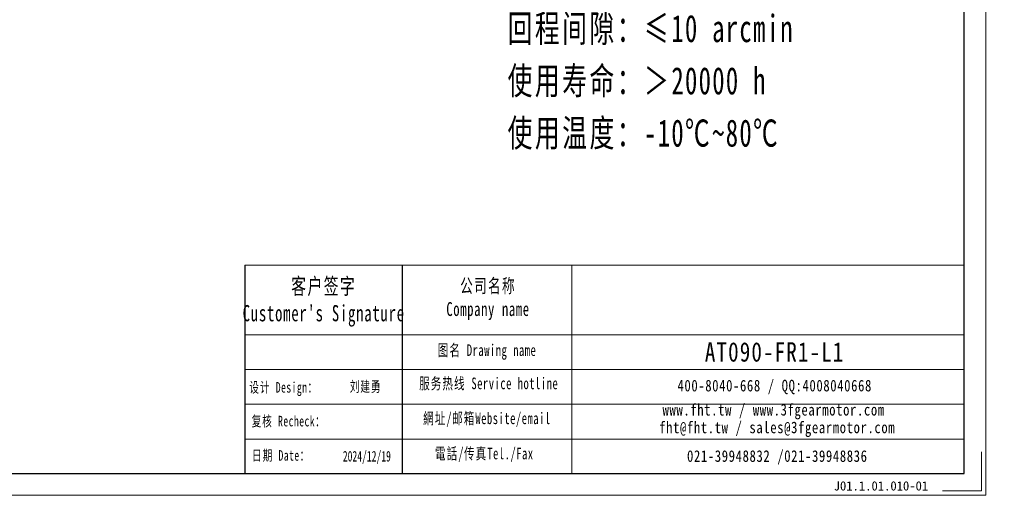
# Model space of a CAD drawing. Header units: millimetres. Extents: x -2 to 677, y 14 to 488.
# Tile 5 of 9: x 316 to 677, y 14 to 189. Entities that reach past the tile are written whole.
import ezdxf

# ---------------------------------------------------------------- set-up
doc = ezdxf.new("R2010")
doc.units = ezdxf.units.MM
doc.layers.add('6文字层', color=3, linetype='Continuous')
doc.layers.add('7标注层', color=4, linetype='Continuous')
for name, color, linetype, lineweight in [('SLD-0', 7, 'Continuous', 18), ('图框_外框线', 7, 'Continuous', 18), ('尺寸线层', 3, 'Continuous', 18)]:
    doc.layers.add(name, color=color, linetype=linetype, lineweight=lineweight)
doc.styles.add('宋体', font='SimSun.ttf', dxfattribs={"width": 0.8})
doc.styles.add('标准', font='txt', dxfattribs={"width": 0.667})
doc.styles.add('样式 1', font='SimSun.ttf')

msp = doc.modelspace()

# ---------------------------------------------------------------- linework, layer by layer
msp.add_line((456.48566, 98.81467), (456.48566, 22.31516))
at = {"layer": '7标注层', "color": 0}
msp.add_line((398.77874, 98.81467), (398.77874, 22.32824), dxfattribs=at)
at = {"layer": '图框_外框线'}
for p, q in [((398.77874, 98.81467), (456.48566, 98.81467)), ((456.48566, 98.81467), (456.48566, 22.32824)), ((456.48566, 98.81467), (662.51597, 98.81467)), ((518.66099, 98.81467), (518.66099, 22.32824)), ((398.77874, 73.29109), (456.48566, 73.29109)), ((456.48566, 73.29109), (662.51597, 73.29109)), ((398.77874, 60.5293), (662.51597, 60.5293)), ((398.77874, 47.76751), (662.51597, 47.76751)), ((398.77874, 35.00572), (662.51597, 35.00572))]:
    msp.add_line(p, q, dxfattribs=at)
at = {"layer": '图框_外框线', "color": 3}
msp.add_lwpolyline([(1.22953, 14.36093), (670.48328, 14.36093), (670.48328, 487.61894), (1.22953, 487.61894)], close=True, dxfattribs=at)
at = {"layer": '图框_外框线', "color": 3, "lineweight": 25}
msp.add_lwpolyline([(41.06606, 22.32824), (662.51597, 22.32824), (662.51597, 479.65163), (41.06606, 479.65163)], close=True, dxfattribs=at)
at = {"layer": '图框_外框线', "color": 3}
msp.add_lwpolyline([(668.88982, 30.29555), (668.88982, 15.95439), (654.54867, 15.95439)], dxfattribs=at)

# ---------------------------------------------------------------- texts
at = {"layer": '6文字层', "insert": (614.69875, 19.52418), "char_height": 3.3952088, "width": 42.0078739, "attachment_point": 1, "style": '样式 1'}
msp.add_mtext('J01.1.01.010-01', dxfattribs=at)
at = {"layer": 'SLD-0', "color": 1, "attachment_point": 2}
for s, insert, char_height, width, style in [("{\\fNSimSun|b0|i0|c134|p49;\\T1.1;客户签字\\PCustomer's Signature}", (427.73167, 94.09271), 5.9555021, 74.0870596, '标准'), ('{\\fNSimSun|b0|i0|c134|p49;\\T1.1;公司名称\\PCompany name}', (487.96767, 93.77656), 5.104716, 66.0901344, '标准'), ('{\\fNSimSun|b0|i0|c134|p49;\\T1.1;图名 Drawing name}', (487.61873, 69.75598), 4.25393, 54.4021685, '标准'), ('\\pt29.77749;{\\H1.3956x;\\T1.1;\\C256;AT090-FR1-L1}', (593.04499, 70.54752), 5.104716, 43.3410467, '宋体'), ('{\\fNSimSun|b0|i0|c134|p49;\\T1.1;服务热线 Service hotline}', (488.22197, 57.56223), 4.25393, 60.609242, '标准'), ('{\\fNSimSun|b0|i0|c134|p49;\\T1.1;设计 \\fNSimSun|b0|i0|c0|p49;Design\\fNSimSun|b0|i0|c134|p49;：}', (413.05314, 55.92196), 3.8802386, 31.014467, '标准'), ('{\\fNSimSun|b0|i0|c134|p49;\\T1.1;刘建勇}', (443.11299, 56.22029), 3.8802386, 31.014467, '标准'), ('\\T1.1;400-8040-668 / QQ:4008040668', (593.08296, 56.74941), 4.25393, 123.854914, '宋体'), ('\\T1.1;www.fht.tw / www.3fgearmotor.com ', (592.69072, 47.88904), 4.25393, 123.9943404, '宋体'), ('{\\fNSimSun|b0|i0|c134|p49;\\T1.1;复核 \\fNSimSun|b0|i0|c0|p49;Recheck\\fNSimSun|b0|i0|c134|p49;：}', (414.86921, 43.53256), 3.8802386, 31.014467, '标准'), ('{\\fNSimSun|b0|i0|c134|p49;\\T1.1;網址/邮箱Website/email}', (487.55959, 44.74581), 4.25393, 63.0885161, '标准'), ('\\pt51.04716;{\\T1.1;fht@fht.tw / sales@3fgearmotor.com }', (593.98715, 41.41143), 4.25393, 123.9943404, '宋体'), ('{\\fNSimSun|b0|i0|c134|p49;\\T1.1;日期 Date：}', (412.11919, 30.94779), 3.8802386, 31.014467, '标准'), ('{\\fNSimSun|b0|i0|c134|p49;2024/12/19}', (443.54276, 30.64972), 3.8802386, 31.014467, '标准'), ('{\\fNSimSun|b0|i0|c134|p49;\\T1.1;電話/传真Tel./Fax}', (486.60652, 31.82946), 4.25393, 63.847286, '标准'), ('\\T1.1;021-39948832 /021-39948836 ', (594.03163, 30.89937), 4.25393, 94.6790587, '宋体')]:
    msp.add_mtext(s, dxfattribs=dict(at, insert=insert, char_height=char_height, width=width, style=style))
at = {"layer": '尺寸线层', "insert": (495.13942, 324.91735), "char_height": 10, "width": 156.2466076, "attachment_point": 1, "line_spacing_factor": 1.15057, "style": '标准'}
msp.add_mtext('{\\fNSimSun|b0|i0|c134|p49;\\T1.1;性能参数：\\P减速比：1:3~20\\P额定输出力矩：40-78 N.m\\P最大加速力矩：1.5倍额定扭矩\\P额定输入转速：3000 rpm\\P容许径向力：1700 N\\P容许轴向力：850 N\\P回程间隙：≤10 arcmin\\P使用寿命：＞20000 h\\P使用温度：-10℃~80℃}', dxfattribs=at)

doc.saveas('drawing.dxf')
